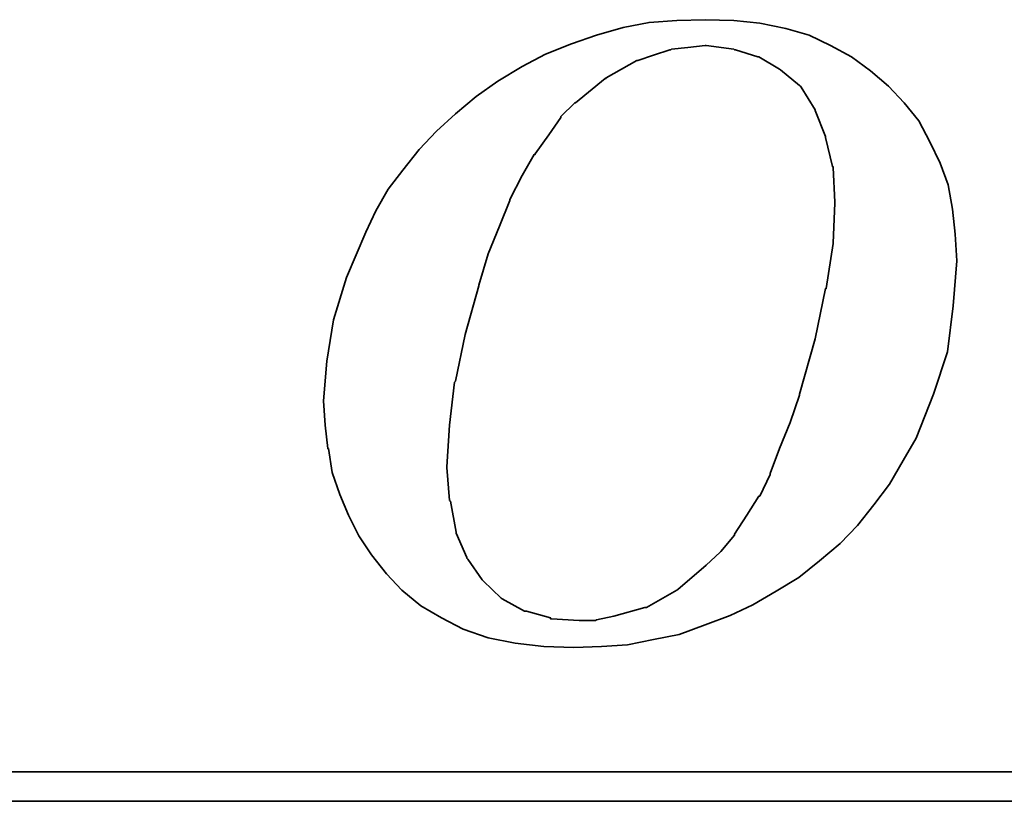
# Model space of a CAD drawing. Header units: millimetres. Extents: x -69 to 243, y -95 to 112.
# Tile 33 of 50: x 155.14 to 157.64, y 2.12 to 4.1. Entities that reach past the tile are written whole.
import ezdxf

# ---------------------------------------------------------------- set-up
doc = ezdxf.new("R2010")
doc.units = ezdxf.units.MM
doc.layers.add('DIM', color=4, linetype='Continuous')
doc.layers.add('layer 1', color=7, linetype='Continuous')

# ---------------------------------------------------------------- blocks, each defined once
blk = doc.blocks.new('TBI MOTION logo(完整正式版)')
at = {"layer": 'layer 1', "color": 22, "lineweight": 35}
for points, knots in [([(-11.34375, -6.98375), (-11.34375, -6.98375), (-10.91375, -7.43875), (-10.91375, -7.43875), (-10.91375, -7.43875), (-10.91375, -7.43875), (-10.38625, -7.87125), (-10.38625, -7.87125), (-10.38625, -7.87125), (-10.38625, -7.87125), (-9.81125, -8.20375), (-9.81125, -8.20375), (-9.81125, -8.20375), (-9.81125, -8.20375), (-9.21125, -8.51875), (-9.21125, -8.51875), (-9.21125, -8.51875), (-9.21125, -8.51875), (-8.51625, -8.75875), (-8.51625, -8.75875), (-8.51625, -8.75875), (-8.51625, -8.75875), (-7.77125, -8.90375), (-7.77125, -8.90375), (-7.77125, -8.90375), (-7.77125, -8.90375), (-6.97875, -8.99875), (-6.97875, -8.99875), (-6.97875, -8.99875), (-6.97875, -8.99875), (-6.14125, -9.02375), (-6.14125, -9.02375), (-6.14125, -9.02375), (-6.14125, -9.02375), (-5.37125, -8.99875), (-5.37125, -8.99875), (-5.37125, -8.99875), (-5.37125, -8.99875), (-4.65375, -8.94875), (-4.65375, -8.94875), (-4.65375, -8.94875), (-4.65375, -8.94875), (-3.93375, -8.80625), (-3.93375, -8.80625), (-3.93375, -8.80625), (-3.93375, -8.80625), (-3.21375, -8.66375), (-3.21375, -8.66375), (-3.21375, -8.66375), (-3.21375, -8.66375), (-2.49375, -8.39875), (-2.49375, -8.39875), (-2.49375, -8.39875), (-2.49375, -8.39875), (-1.79875, -8.13375), (-1.79875, -8.13375), (-1.79875, -8.13375), (-1.79875, -8.13375), (-1.17375, -7.84375), (-1.17375, -7.84375), (-1.17375, -7.84375), (-1.17375, -7.84375), (-0.52375, -7.46375), (-0.52375, -7.46375), (-0.52375, -7.46375), (-0.52375, -7.46375), (0.10124, -7.07875), (0.10124, -7.07875), (0.10124, -7.07875), (0.10124, -7.07875), (0.67625, -6.62375), (0.67625, -6.62375), (0.67625, -6.62375), (0.67625, -6.62375), (1.24874, -6.14375), (1.24874, -6.14375), (1.24874, -6.14375), (1.24874, -6.14375), (1.72874, -5.64125), (1.72874, -5.64125), (1.72874, -5.64125), (1.72874, -5.64125), (2.18624, -5.06375), (2.18624, -5.06375), (2.18624, -5.06375), (2.18624, -5.06375), (2.61625, -4.48874), (2.61625, -4.48874), (2.61625, -4.48874), (2.61625, -4.48874), (3.00125, -3.83874), (3.00125, -3.83874), (3.00125, -3.83874), (3.00125, -3.83874), (3.36124, -3.21374), (3.36124, -3.21374), (3.36124, -3.21374), (3.36124, -3.21374), (3.84374, -1.99125), (3.84374, -1.99125), (3.84374, -1.99125), (3.84374, -1.99125), (4.22625, -0.81875), (4.22625, -0.81875), (4.22625, -0.81875), (4.22625, -0.81875), (4.39125, 0.45624), (4.39125, 0.45624), (4.39125, 0.45624), (4.39125, 0.45624), (4.48874, 1.70124), (4.48874, 1.70124), (4.48874, 1.70124), (4.48874, 1.70124), (4.43874, 2.44625), (4.43874, 2.44625), (4.43874, 2.44625), (4.43874, 2.44625), (4.36874, 3.14125), (4.36874, 3.14125), (4.36874, 3.14125), (4.36874, 3.14125), (4.25125, 3.81125), (4.25125, 3.81125), (4.25125, 3.81125), (4.25125, 3.81125), (4.03124, 4.41125), (4.03124, 4.41125), (4.03124, 4.41125), (4.03124, 4.41125), (3.74374, 5.01125), (3.74374, 5.01125), (3.74374, 5.01125), (3.74374, 5.01125), (3.43124, 5.58875), (3.43124, 5.58875), (3.43124, 5.58875), (3.43124, 5.58875), (3.02625, 6.09125), (3.02625, 6.09125), (3.02625, 6.09125), (3.02625, 6.09125), (2.59374, 6.54875), (2.59374, 6.54875), (2.59374, 6.54875), (2.59374, 6.54875), (2.09124, 6.98125), (2.09124, 6.98125), (2.09124, 6.98125), (2.09124, 6.98125), (1.56124, 7.36625), (1.56124, 7.36625), (1.56124, 7.36625), (1.56124, 7.36625), (0.98624, 7.67625), (0.98624, 7.67625), (0.98624, 7.67625), (0.98624, 7.67625), (0.38624, 7.96375), (0.38624, 7.96375), (0.38624, 7.96375), (0.38624, 7.96375), (-0.25875, 8.15625), (-0.25875, 8.15625), (-0.25875, 8.15625), (-0.25875, 8.15625), (-0.98125, 8.30125), (-0.98125, 8.30125), (-0.98125, 8.30125), (-0.98125, 8.30125), (-1.70124, 8.37125), (-1.70124, 8.37125), (-1.70124, 8.37125), (-1.70124, 8.37125), (-2.49375, 8.39624), (-2.49375, 8.39624), (-2.49375, 8.39624), (-2.49375, 8.39624), (-3.28625, 8.37125), (-3.28625, 8.37125), (-3.28625, 8.37125), (-3.28625, 8.37125), (-4.05125, 8.32125), (-4.05125, 8.32125), (-4.05125, 8.32125), (-4.05125, 8.32125), (-4.77375, 8.18125), (-4.77375, 8.18125), (-4.77375, 8.18125), (-4.77375, 8.18125), (-5.51625, 7.96375), (-5.51625, 7.96375), (-5.51625, 7.96375), (-5.51625, 7.96375), (-6.21125, 7.72625), (-6.21125, 7.72625), (-6.21125, 7.72625), (-6.21125, 7.72625), (-6.92875, 7.43625), (-6.92875, 7.43625), (-6.92875, 7.43625), (-6.92875, 7.43625), (-7.57875, 7.10125), (-7.57875, 7.10125), (-7.57875, 7.10125), (-7.57875, 7.10125), (-8.24875, 6.69125), (-8.24875, 6.69125), (-8.24875, 6.69125), (-8.24875, 6.69125), (-8.84875, 6.26125), (-8.84875, 6.26125), (-8.84875, 6.26125), (-8.84875, 6.26125), (-9.42625, 5.78125), (-9.42625, 5.78125), (-9.42625, 5.78125), (-9.42625, 5.78125), (-9.95375, 5.30125), (-9.95375, 5.30125), (-9.95375, 5.30125), (-9.95375, 5.30125), (-10.43375, 4.79624), (-10.43375, 4.79624), (-10.43375, 4.79624), (-10.43375, 4.79624), (-10.88875, 4.22125), (-10.88875, 4.22125), (-10.88875, 4.22125), (-10.88875, 4.22125), (-11.29875, 3.69375), (-11.29875, 3.69375), (-11.29875, 3.69375), (-11.29875, 3.69375), (-11.63375, 3.09125), (-11.63375, 3.09125), (-11.63375, 3.09125), (-11.63375, 3.09125), (-11.91875, 2.49625), (-11.91875, 2.49625), (-11.91875, 2.49625), (-11.91875, 2.49625), (-12.44875, 1.24625), (-12.44875, 1.24625), (-12.44875, 1.24625), (-12.44875, 1.24625), (-12.80875, 0.06874), (-12.80875, 0.06874), (-12.80875, 0.06874), (-12.80875, 0.06874), (-12.99875, -1.07875), (-12.99875, -1.07875), (-12.99875, -1.07875), (-12.99875, -1.07875), (-13.09375, -2.18375), (-13.09375, -2.18375), (-13.09375, -2.18375), (-13.09375, -2.18375), (-13.04875, -2.85375), (-13.04875, -2.85375), (-13.04875, -2.85375), (-13.04875, -2.85375), (-12.97375, -3.50375), (-12.97375, -3.50375), (-12.97375, -3.50375), (-12.97375, -3.50375), (-12.95375, -3.50375), (-12.95375, -3.50375), (-12.95375, -3.50375), (-12.95375, -3.50375), (-12.85375, -4.17375), (-12.85375, -4.17375), (-12.85375, -4.17375), (-12.85375, -4.17375), (-12.63875, -4.77624), (-12.63875, -4.77624), (-12.63875, -4.77624), (-12.63875, -4.77624), (-12.39875, -5.35125), (-12.39875, -5.35125), (-12.39875, -5.35125), (-12.39875, -5.35125), (-12.11375, -5.92875), (-12.11375, -5.92875), (-12.11375, -5.92875), (-12.11375, -5.92875), (-11.75375, -6.45375), (-11.75375, -6.45375), (-11.75375, -6.45375), (-11.75375, -6.45375), (-11.34375, -6.98375), (-11.34375, -6.98375)], [0, 0, 0, 0, 0.01369863, 0.01369863, 0.01369863, 0.01369863, 0.02739726, 0.02739726, 0.02739726, 0.02739726, 0.04109589, 0.04109589, 0.04109589, 0.04109589, 0.05479452, 0.05479452, 0.05479452, 0.05479452, 0.06849315, 0.06849315, 0.06849315, 0.06849315, 0.08219178, 0.08219178, 0.08219178, 0.08219178, 0.09589041, 0.09589041, 0.09589041, 0.09589041, 0.10958904, 0.10958904, 0.10958904, 0.10958904, 0.12328767, 0.12328767, 0.12328767, 0.12328767, 0.1369863, 0.1369863, 0.1369863, 0.1369863, 0.15068493, 0.15068493, 0.15068493, 0.15068493, 0.16438356, 0.16438356, 0.16438356, 0.16438356, 0.17808219, 0.17808219, 0.17808219, 0.17808219, 0.19178082, 0.19178082, 0.19178082, 0.19178082, 0.20547945, 0.20547945, 0.20547945, 0.20547945, 0.21917808, 0.21917808, 0.21917808, 0.21917808, 0.23287671, 0.23287671, 0.23287671, 0.23287671, 0.24657534, 0.24657534, 0.24657534, 0.24657534, 0.26027397, 0.26027397, 0.26027397, 0.26027397, 0.2739726, 0.2739726, 0.2739726, 0.2739726, 0.28767123, 0.28767123, 0.28767123, 0.28767123, 0.30136986, 0.30136986, 0.30136986, 0.30136986, 0.31506849, 0.31506849, 0.31506849, 0.31506849, 0.32876712, 0.32876712, 0.32876712, 0.32876712, 0.34246575, 0.34246575, 0.34246575, 0.34246575, 0.35616438, 0.35616438, 0.35616438, 0.35616438, 0.36986301, 0.36986301, 0.36986301, 0.36986301, 0.38356164, 0.38356164, 0.38356164, 0.38356164, 0.39726027, 0.39726027, 0.39726027, 0.39726027, 0.4109589, 0.4109589, 0.4109589, 0.4109589, 0.42465753, 0.42465753, 0.42465753, 0.42465753, 0.43835616, 0.43835616, 0.43835616, 0.43835616, 0.45205479, 0.45205479, 0.45205479, 0.45205479, 0.46575342, 0.46575342, 0.46575342, 0.46575342, 0.47945205, 0.47945205, 0.47945205, 0.47945205, 0.49315068, 0.49315068, 0.49315068, 0.49315068, 0.50684932, 0.50684932, 0.50684932, 0.50684932, 0.52054795, 0.52054795, 0.52054795, 0.52054795, 0.53424658, 0.53424658, 0.53424658, 0.53424658, 0.54794521, 0.54794521, 0.54794521, 0.54794521, 0.56164384, 0.56164384, 0.56164384, 0.56164384, 0.57534247, 0.57534247, 0.57534247, 0.57534247, 0.5890411, 0.5890411, 0.5890411, 0.5890411, 0.60273973, 0.60273973, 0.60273973, 0.60273973, 0.61643836, 0.61643836, 0.61643836, 0.61643836, 0.63013699, 0.63013699, 0.63013699, 0.63013699, 0.64383562, 0.64383562, 0.64383562, 0.64383562, 0.65753425, 0.65753425, 0.65753425, 0.65753425, 0.67123288, 0.67123288, 0.67123288, 0.67123288, 0.68493151, 0.68493151, 0.68493151, 0.68493151, 0.69863014, 0.69863014, 0.69863014, 0.69863014, 0.71232877, 0.71232877, 0.71232877, 0.71232877, 0.7260274, 0.7260274, 0.7260274, 0.7260274, 0.73972603, 0.73972603, 0.73972603, 0.73972603, 0.75342466, 0.75342466, 0.75342466, 0.75342466, 0.76712329, 0.76712329, 0.76712329, 0.76712329, 0.78082192, 0.78082192, 0.78082192, 0.78082192, 0.79452055, 0.79452055, 0.79452055, 0.79452055, 0.80821918, 0.80821918, 0.80821918, 0.80821918, 0.82191781, 0.82191781, 0.82191781, 0.82191781, 0.83561644, 0.83561644, 0.83561644, 0.83561644, 0.84931507, 0.84931507, 0.84931507, 0.84931507, 0.8630137, 0.8630137, 0.8630137, 0.8630137, 0.87671233, 0.87671233, 0.87671233, 0.87671233, 0.89041096, 0.89041096, 0.89041096, 0.89041096, 0.90410959, 0.90410959, 0.90410959, 0.90410959, 0.91780822, 0.91780822, 0.91780822, 0.91780822, 0.93150685, 0.93150685, 0.93150685, 0.93150685, 0.94520548, 0.94520548, 0.94520548, 0.94520548, 0.95890411, 0.95890411, 0.95890411, 0.95890411, 0.97260274, 0.97260274, 0.97260274, 0.97260274, 0.98630137, 0.98630137, 0.98630137, 0.98630137, 1, 1, 1, 1]), ([(-8.77875, 1.03124), (-8.77875, 1.03124), (-8.51625, 1.89625), (-8.51625, 1.89625), (-8.51625, 1.89625), (-8.51625, 1.89625), (-8.20375, 2.66375), (-8.20375, 2.66375), (-8.20375, 2.66375), (-8.20375, 2.66375), (-7.91625, 3.38125), (-7.91625, 3.38125), (-7.91625, 3.38125), (-7.91625, 3.38125), (-7.91625, 3.40624), (-7.91625, 3.40624), (-7.91625, 3.40624), (-7.91625, 3.40624), (-7.57875, 4.07624), (-7.57875, 4.07624), (-7.57875, 4.07624), (-7.57875, 4.07624), (-7.24375, 4.65125), (-7.24375, 4.65125), (-7.24375, 4.65125), (-7.24375, 4.65125), (-7.21875, 4.65125), (-7.21875, 4.65125), (-7.21875, 4.65125), (-7.21875, 4.65125), (-7.21875, 4.67624), (-7.21875, 4.67624), (-7.21875, 4.67624), (-7.21875, 4.67624), (-6.83625, 5.20375), (-6.83625, 5.20375), (-6.83625, 5.20375), (-6.83625, 5.20375), (-6.49875, 5.68625), (-6.49875, 5.68625), (-6.49875, 5.68625), (-6.49875, 5.68625), (-6.49875, 5.70625), (-6.49875, 5.70625), (-6.49875, 5.70625), (-6.49875, 5.70625), (-6.11625, 6.09125), (-6.11625, 6.09125), (-6.11625, 6.09125), (-6.11625, 6.09125), (-6.09125, 6.09125), (-6.09125, 6.09125), (-6.09125, 6.09125), (-6.09125, 6.09125), (-5.27375, 6.76625), (-5.27375, 6.76625), (-5.27375, 6.76625), (-5.27375, 6.76625), (-5.24875, 6.76625), (-5.24875, 6.76625), (-5.24875, 6.76625), (-5.24875, 6.76625), (-5.24875, 6.78625), (-5.24875, 6.78625), (-5.24875, 6.78625), (-5.24875, 6.78625), (-4.38875, 7.26624), (-4.38875, 7.26624), (-4.38875, 7.26624), (-4.38875, 7.26624), (-4.36125, 7.26624), (-4.36125, 7.26624), (-4.36125, 7.26624), (-4.36125, 7.26624), (-3.93375, 7.41125), (-3.93375, 7.41125), (-3.93375, 7.41125), (-3.93375, 7.41125), (-3.47375, 7.55625), (-3.47375, 7.55625), (-3.47375, 7.55625), (-3.47375, 7.55625), (-3.45375, 7.55625), (-3.45375, 7.55625), (-3.45375, 7.55625), (-3.45375, 7.55625), (-3.42875, 7.58124), (-3.42875, 7.58124), (-3.42875, 7.58124), (-3.42875, 7.58124), (-2.97375, 7.62625), (-2.97375, 7.62625), (-2.97375, 7.62625), (-2.97375, 7.62625), (-2.49375, 7.67625), (-2.49375, 7.67625), (-2.49375, 7.67625), (-2.49375, 7.67625), (-2.46875, 7.67625), (-2.46875, 7.67625), (-2.46875, 7.67625), (-2.46875, 7.67625), (-1.70124, 7.58124), (-1.70124, 7.58124), (-1.70124, 7.58124), (-1.70124, 7.58124), (-1.67875, 7.55625), (-1.67875, 7.55625), (-1.67875, 7.55625), (-1.67875, 7.55625), (-1.65375, 7.55625), (-1.65375, 7.55625), (-1.65375, 7.55625), (-1.65375, 7.55625), (-1.03125, 7.36625), (-1.03125, 7.36625), (-1.03125, 7.36625), (-1.03125, 7.36625), (-1.00625, 7.36625), (-1.00625, 7.36625), (-1.00625, 7.36625), (-1.00625, 7.36625), (-0.43124, 7.02624), (-0.43124, 7.02624), (-0.43124, 7.02624), (-0.43124, 7.02624), (-0.40625, 7.00624), (-0.40625, 7.00624), (-0.40625, 7.00624), (-0.40625, 7.00624), (0.12124, 6.57124), (0.12124, 6.57124), (0.12124, 6.57124), (0.12124, 6.57124), (0.14624, 6.54875), (0.14624, 6.54875), (0.14624, 6.54875), (0.14624, 6.54875), (0.17124, 6.52375), (0.17124, 6.52375), (0.17124, 6.52375), (0.17124, 6.52375), (0.55625, 5.89875), (0.55625, 5.89875), (0.55625, 5.89875), (0.55625, 5.89875), (0.55625, 5.87625), (0.55625, 5.87625), (0.55625, 5.87625), (0.55625, 5.87625), (0.84124, 5.15625), (0.84124, 5.15625), (0.84124, 5.15625), (0.84124, 5.15625), (0.84124, 5.13125), (0.84124, 5.13125), (0.84124, 5.13125), (0.84124, 5.13125), (1.03624, 4.31875), (1.03624, 4.31875), (1.03624, 4.31875), (1.03624, 4.31875), (1.05624, 4.31875), (1.05624, 4.31875), (1.05624, 4.31875), (1.05624, 4.31875), (1.05624, 4.29125), (1.05624, 4.29125), (1.05624, 4.29125), (1.05624, 4.29125), (1.10625, 3.33125), (1.10625, 3.33125), (1.10625, 3.33125), (1.10625, 3.33125), (1.10625, 3.30875), (1.10625, 3.30875), (1.10625, 3.30875), (1.10625, 3.30875), (1.05624, 2.20624), (1.05624, 2.20624), (1.05624, 2.20624), (1.05624, 2.20624), (1.05624, 2.18124), (1.05624, 2.18124), (1.05624, 2.18124), (1.05624, 2.18124), (0.86624, 0.93624), (0.86624, 0.93624), (0.86624, 0.93624), (0.86624, 0.93624), (0.84124, 0.93624), (0.84124, 0.93624), (0.84124, 0.93624), (0.84124, 0.93624), (0.55625, -0.45874), (0.55625, -0.45874), (0.55625, -0.45874), (0.55625, -0.45874), (0.12124, -1.99125), (0.12124, -1.99125), (0.12124, -1.99125), (0.12124, -1.99125), (0.12124, -2.01874), (0.12124, -2.01874), (0.12124, -2.01874), (0.12124, -2.01874), (-0.13874, -2.78375), (-0.13874, -2.78375), (-0.13874, -2.78375), (-0.13874, -2.78375), (-0.43124, -3.50375), (-0.43124, -3.50375), (-0.43124, -3.50375), (-0.43124, -3.50375), (-0.69375, -4.19875), (-0.69375, -4.19875), (-0.69375, -4.19875), (-0.69375, -4.19875), (-0.69375, -4.22375), (-0.69375, -4.22375), (-0.69375, -4.22375), (-0.69375, -4.22375), (-0.98125, -4.82374), (-0.98125, -4.82374), (-0.98125, -4.82374), (-0.98125, -4.82374), (-1.00625, -4.82374), (-1.00625, -4.82374), (-1.00625, -4.82374), (-1.00625, -4.82374), (-1.33875, -5.35125), (-1.33875, -5.35125), (-1.33875, -5.35125), (-1.33875, -5.35125), (-1.67875, -5.87875), (-1.67875, -5.87875), (-1.67875, -5.87875), (-1.67875, -5.87875), (-1.67875, -5.90375), (-1.67875, -5.90375), (-1.67875, -5.90375), (-1.67875, -5.90375), (-2.05875, -6.35875), (-2.05875, -6.35875), (-2.05875, -6.35875), (-2.05875, -6.35875), (-2.08375, -6.38375), (-2.08375, -6.38375), (-2.08375, -6.38375), (-2.08375, -6.38375), (-2.46875, -6.74375), (-2.46875, -6.74375), (-2.46875, -6.74375), (-2.46875, -6.74375), (-3.25875, -7.41625), (-3.25875, -7.41625), (-3.25875, -7.41625), (-3.25875, -7.41625), (-3.28625, -7.43875), (-3.28625, -7.43875), (-3.28625, -7.43875), (-3.28625, -7.43875), (-4.12375, -7.91875), (-4.12375, -7.91875), (-4.12375, -7.91875), (-4.12375, -7.91875), (-4.14875, -7.91875), (-4.14875, -7.91875), (-4.14875, -7.91875), (-4.14875, -7.91875), (-4.17125, -7.91875), (-4.17125, -7.91875), (-4.17125, -7.91875), (-4.17125, -7.91875), (-5.03375, -8.15875), (-5.03375, -8.15875), (-5.03375, -8.15875), (-5.03375, -8.15875), (-5.51625, -8.25625), (-5.51625, -8.25625), (-5.51625, -8.25625), (-5.51625, -8.25625), (-5.54125, -8.27875), (-5.54125, -8.27875), (-5.54125, -8.27875), (-5.54125, -8.27875), (-5.56375, -8.27875), (-5.56375, -8.27875), (-5.56375, -8.27875), (-5.56375, -8.27875), (-5.99625, -8.27875), (-5.99625, -8.27875), (-5.99625, -8.27875), (-5.99625, -8.27875), (-6.76375, -8.23125), (-6.76375, -8.23125), (-6.76375, -8.23125), (-6.76375, -8.23125), (-6.78875, -8.23125), (-6.78875, -8.23125), (-6.78875, -8.23125), (-6.78875, -8.23125), (-6.78875, -8.20375), (-6.78875, -8.20375), (-6.78875, -8.20375), (-6.78875, -8.20375), (-7.45875, -8.01375), (-7.45875, -8.01375), (-7.45875, -8.01375), (-7.45875, -8.01375), (-7.48375, -8.01375), (-7.48375, -8.01375), (-7.48375, -8.01375), (-7.48375, -8.01375), (-7.50875, -8.01375), (-7.50875, -8.01375), (-7.50875, -8.01375), (-7.50875, -8.01375), (-8.13125, -7.67875), (-8.13125, -7.67875), (-8.13125, -7.67875), (-8.13125, -7.67875), (-8.15625, -7.65375), (-8.15625, -7.65375), (-8.15625, -7.65375), (-8.15625, -7.65375), (-8.65875, -7.17375), (-8.65875, -7.17375), (-8.65875, -7.17375), (-8.65875, -7.17375), (-8.68375, -7.14875), (-8.68375, -7.14875), (-8.68375, -7.14875), (-8.68375, -7.14875), (-9.08875, -6.57375), (-9.08875, -6.57375), (-9.08875, -6.57375), (-9.08875, -6.57375), (-9.11375, -6.54875), (-9.11375, -6.54875), (-9.11375, -6.54875), (-9.11375, -6.54875), (-9.11375, -6.52875), (-9.11375, -6.52875), (-9.11375, -6.52875), (-9.11375, -6.52875), (-9.40375, -5.85375), (-9.40375, -5.85375), (-9.40375, -5.85375), (-9.40375, -5.85375), (-9.40375, -5.82875), (-9.40375, -5.82875), (-9.40375, -5.82875), (-9.40375, -5.82875), (-9.56875, -4.96875), (-9.56875, -4.96875), (-9.56875, -4.96875), (-9.56875, -4.96875), (-9.59375, -4.94375), (-9.59375, -4.94375), (-9.59375, -4.94375), (-9.59375, -4.94375), (-9.66375, -4.03375), (-9.66375, -4.03375), (-9.66375, -4.03375), (-9.66375, -4.03375), (-9.66375, -4.00875), (-9.66375, -4.00875), (-9.66375, -4.00875), (-9.66375, -4.00875), (-9.59375, -2.85375), (-9.59375, -2.85375), (-9.59375, -2.85375), (-9.59375, -2.85375), (-9.45125, -1.65875), (-9.45125, -1.65875), (-9.45125, -1.65875), (-9.45125, -1.65875), (-9.42625, -1.63375), (-9.42625, -1.63375), (-9.42625, -1.63375), (-9.42625, -1.63375), (-9.16125, -0.33875), (-9.16125, -0.33875), (-9.16125, -0.33875), (-9.16125, -0.33875), (-8.77875, 1.00624), (-8.77875, 1.00624), (-8.77875, 1.00624), (-8.77875, 1.00624), (-8.77875, 1.03124), (-8.77875, 1.03124)], [0, 0, 0, 0, 0.01020408, 0.01020408, 0.01020408, 0.01020408, 0.02040816, 0.02040816, 0.02040816, 0.02040816, 0.03061224, 0.03061224, 0.03061224, 0.03061224, 0.04081633, 0.04081633, 0.04081633, 0.04081633, 0.05102041, 0.05102041, 0.05102041, 0.05102041, 0.06122449, 0.06122449, 0.06122449, 0.06122449, 0.07142857, 0.07142857, 0.07142857, 0.07142857, 0.08163265, 0.08163265, 0.08163265, 0.08163265, 0.09183673, 0.09183673, 0.09183673, 0.09183673, 0.10204082, 0.10204082, 0.10204082, 0.10204082, 0.1122449, 0.1122449, 0.1122449, 0.1122449, 0.12244898, 0.12244898, 0.12244898, 0.12244898, 0.13265306, 0.13265306, 0.13265306, 0.13265306, 0.14285714, 0.14285714, 0.14285714, 0.14285714, 0.15306122, 0.15306122, 0.15306122, 0.15306122, 0.16326531, 0.16326531, 0.16326531, 0.16326531, 0.17346939, 0.17346939, 0.17346939, 0.17346939, 0.18367347, 0.18367347, 0.18367347, 0.18367347, 0.19387755, 0.19387755, 0.19387755, 0.19387755, 0.20408163, 0.20408163, 0.20408163, 0.20408163, 0.21428571, 0.21428571, 0.21428571, 0.21428571, 0.2244898, 0.2244898, 0.2244898, 0.2244898, 0.23469388, 0.23469388, 0.23469388, 0.23469388, 0.24489796, 0.24489796, 0.24489796, 0.24489796, 0.25510204, 0.25510204, 0.25510204, 0.25510204, 0.26530612, 0.26530612, 0.26530612, 0.26530612, 0.2755102, 0.2755102, 0.2755102, 0.2755102, 0.28571429, 0.28571429, 0.28571429, 0.28571429, 0.29591837, 0.29591837, 0.29591837, 0.29591837, 0.30612245, 0.30612245, 0.30612245, 0.30612245, 0.31632653, 0.31632653, 0.31632653, 0.31632653, 0.32653061, 0.32653061, 0.32653061, 0.32653061, 0.33673469, 0.33673469, 0.33673469, 0.33673469, 0.34693878, 0.34693878, 0.34693878, 0.34693878, 0.35714286, 0.35714286, 0.35714286, 0.35714286, 0.36734694, 0.36734694, 0.36734694, 0.36734694, 0.37755102, 0.37755102, 0.37755102, 0.37755102, 0.3877551, 0.3877551, 0.3877551, 0.3877551, 0.39795918, 0.39795918, 0.39795918, 0.39795918, 0.40816327, 0.40816327, 0.40816327, 0.40816327, 0.41836735, 0.41836735, 0.41836735, 0.41836735, 0.42857143, 0.42857143, 0.42857143, 0.42857143, 0.43877551, 0.43877551, 0.43877551, 0.43877551, 0.44897959, 0.44897959, 0.44897959, 0.44897959, 0.45918367, 0.45918367, 0.45918367, 0.45918367, 0.46938776, 0.46938776, 0.46938776, 0.46938776, 0.47959184, 0.47959184, 0.47959184, 0.47959184, 0.48979592, 0.48979592, 0.48979592, 0.48979592, 0.5, 0.5, 0.5, 0.5, 0.51020408, 0.51020408, 0.51020408, 0.51020408, 0.52040816, 0.52040816, 0.52040816, 0.52040816, 0.53061224, 0.53061224, 0.53061224, 0.53061224, 0.54081633, 0.54081633, 0.54081633, 0.54081633, 0.55102041, 0.55102041, 0.55102041, 0.55102041, 0.56122449, 0.56122449, 0.56122449, 0.56122449, 0.57142857, 0.57142857, 0.57142857, 0.57142857, 0.58163265, 0.58163265, 0.58163265, 0.58163265, 0.59183673, 0.59183673, 0.59183673, 0.59183673, 0.60204082, 0.60204082, 0.60204082, 0.60204082, 0.6122449, 0.6122449, 0.6122449, 0.6122449, 0.62244898, 0.62244898, 0.62244898, 0.62244898, 0.63265306, 0.63265306, 0.63265306, 0.63265306, 0.64285714, 0.64285714, 0.64285714, 0.64285714, 0.65306122, 0.65306122, 0.65306122, 0.65306122, 0.66326531, 0.66326531, 0.66326531, 0.66326531, 0.67346939, 0.67346939, 0.67346939, 0.67346939, 0.68367347, 0.68367347, 0.68367347, 0.68367347, 0.69387755, 0.69387755, 0.69387755, 0.69387755, 0.70408163, 0.70408163, 0.70408163, 0.70408163, 0.71428571, 0.71428571, 0.71428571, 0.71428571, 0.7244898, 0.7244898, 0.7244898, 0.7244898, 0.73469388, 0.73469388, 0.73469388, 0.73469388, 0.74489796, 0.74489796, 0.74489796, 0.74489796, 0.75510204, 0.75510204, 0.75510204, 0.75510204, 0.76530612, 0.76530612, 0.76530612, 0.76530612, 0.7755102, 0.7755102, 0.7755102, 0.7755102, 0.78571429, 0.78571429, 0.78571429, 0.78571429, 0.79591837, 0.79591837, 0.79591837, 0.79591837, 0.80612245, 0.80612245, 0.80612245, 0.80612245, 0.81632653, 0.81632653, 0.81632653, 0.81632653, 0.82653061, 0.82653061, 0.82653061, 0.82653061, 0.83673469, 0.83673469, 0.83673469, 0.83673469, 0.84693878, 0.84693878, 0.84693878, 0.84693878, 0.85714286, 0.85714286, 0.85714286, 0.85714286, 0.86734694, 0.86734694, 0.86734694, 0.86734694, 0.87755102, 0.87755102, 0.87755102, 0.87755102, 0.8877551, 0.8877551, 0.8877551, 0.8877551, 0.89795918, 0.89795918, 0.89795918, 0.89795918, 0.90816327, 0.90816327, 0.90816327, 0.90816327, 0.91836735, 0.91836735, 0.91836735, 0.91836735, 0.92857143, 0.92857143, 0.92857143, 0.92857143, 0.93877551, 0.93877551, 0.93877551, 0.93877551, 0.94897959, 0.94897959, 0.94897959, 0.94897959, 0.95918367, 0.95918367, 0.95918367, 0.95918367, 0.96938776, 0.96938776, 0.96938776, 0.96938776, 0.97959184, 0.97959184, 0.97959184, 0.97959184, 0.98979592, 0.98979592, 0.98979592, 0.98979592, 1, 1, 1, 1]), ([(75.90875, -9.47875), (75.90875, -9.47875), (75.90875, -12.28625), (75.90875, -12.28625), (75.90875, -12.28625), (75.90875, -12.28625), (75.90875, -12.47875), (75.90875, -12.47875), (75.90875, -12.47875), (75.90875, -12.47875), (75.71625, -12.47875), (75.71625, -12.47875), (75.71625, -12.47875), (75.71625, -12.47875), (-88.32875, -12.47875), (-88.32875, -12.47875), (-88.32875, -12.47875), (-88.32875, -12.47875), (-88.32875, -13.29375), (-88.32875, -13.29375), (-88.32875, -13.29375), (-88.32875, -13.29375), (82.89125, -13.29375), (82.89125, -13.29375), (82.89125, -13.29375), (82.89125, -13.29375), (75.90875, -9.47875), (75.90875, -9.47875)], [0, 0, 0, 0, 0.14285714, 0.14285714, 0.14285714, 0.14285714, 0.28571429, 0.28571429, 0.28571429, 0.28571429, 0.42857143, 0.42857143, 0.42857143, 0.42857143, 0.57142857, 0.57142857, 0.57142857, 0.57142857, 0.71428571, 0.71428571, 0.71428571, 0.71428571, 0.85714286, 0.85714286, 0.85714286, 0.85714286, 1, 1, 1, 1])]:
    blk.add_open_spline(points, degree=3, knots=knots, dxfattribs=at)

msp = doc.modelspace()

# ---------------------------------------------------------------- block references
at = {"layer": 'DIM', "color": 7, "xscale": 0.0915905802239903, "yscale": 0.0915905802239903, "zscale": 0.0915905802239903}
msp.add_blockref('TBI MOTION logo(完整正式版)', (157.1104, 3.3334), dxfattribs=at)

doc.saveas('drawing.dxf')
